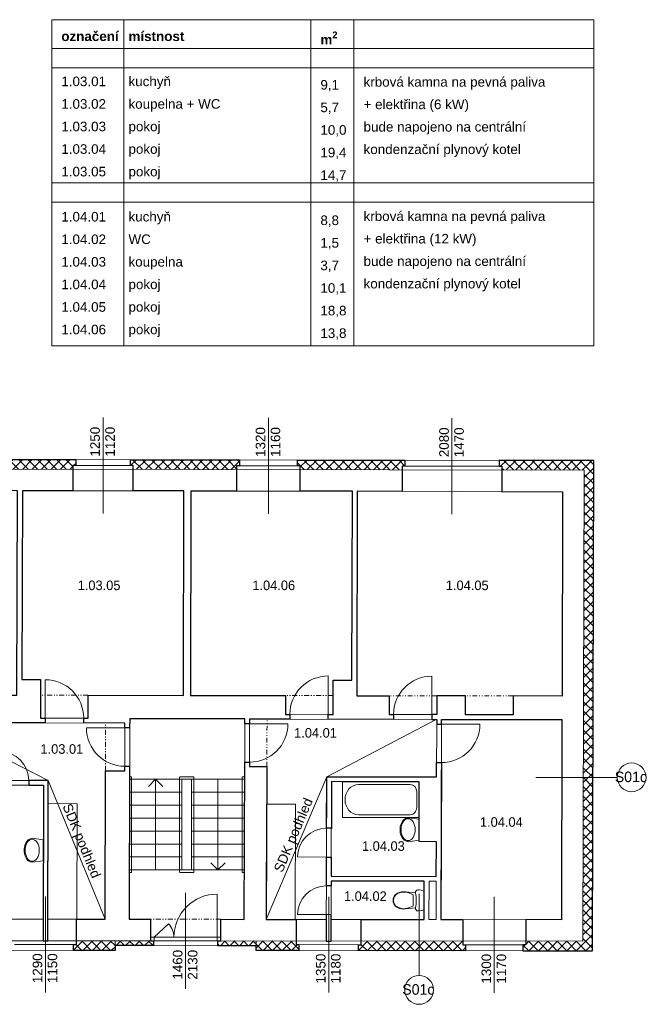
# Model space of a CAD drawing. Extents: x -52945 to 232648, y -59447 to 21255.
# Tile 17 of 21: x 36312 to 49373, y 669 to 21190. Entities that reach past the tile are written whole.
import ezdxf

# ---------------------------------------------------------------- set-up
doc = ezdxf.new("R2010")
doc.units = 0
doc.header["$MEASUREMENT"] = 0
doc.set_wipeout_variables(frame=1)
doc.linetypes.add('Wipeout_Contour', pattern=[1000, 0, -1000])
doc.linetypes.add('Čerchovaná se dvěma tečkami S', pattern=[250, 100, -40, 15, -40, 15, -40])
for name, color, linetype, lineweight in [('2D BOD_Číslo_pera__1', 7, 'Continuous', 15), ('2D VÝPLNĚ_Číslo_pera__4', 91, 'Continuous', 13), ('2D ČÁRY_Číslo_pera__1', 7, 'Continuous', 15), ('2D ČÁRY_Číslo_pera__3', 150, 'Continuous', 13), ('blok I_pohled4_terén_Číslo_pera__4', 91, 'Continuous', 13), ('blok P_pohled2_mřížky_Číslo_pera__2', 1, 'Continuous', 25), ('komín_Číslo_pera__4', 91, 'Continuous', 13), ('Level 30_Číslo_pera__1', 7, 'Continuous', 15), ('NÁBYTEK A ZAŘÍZENÍ_Číslo_pera__3', 150, 'Continuous', 13), ('POZNÁMKY.TEXT_Číslo_pera__4', 91, 'Continuous', 13), ('zdi_Číslo_pera__1', 7, 'Continuous', 15)]:
    doc.layers.add(name, color=color, linetype=linetype, lineweight=lineweight)
for name, color, linetype in [('2D ČÁRY', 7, 'Continuous'), ('NÁBYTEK A ZAŘÍZENÍ', 7, 'Continuous'), ('vodorovné konstrukce', 7, 'Continuous')]:
    doc.layers.add(name, color=color, linetype=linetype)
doc.layers.add('vodorovné konstrukce_Číslo_pera__241', color=9, linetype='Continuous', lineweight=13, true_color=0x808080)
doc.styles.add('GENERATED_STYLE_1', font='arial.ttf')
doc.styles.add('GENERATED_STYLE_3', font='txt')
pattern_1 = [(45, (0, 0), (-98.99495, 98.99495), []), (135, (0, 0), (98.99495, 98.99495), [])]

# ---------------------------------------------------------------- blocks, each defined once
blk = doc.blocks.new('Umyvadlo oválné 11_2')
at = {"linetype": 'Wipeout_Contour', "ltscale": 6090.690526}
blk.add_wipeout([(0, 169), (2, 146), (9, 124), (19, 104), (43, 74), (73, 49), (129, 22), (188, 6), (250, 0), (312, 6), (371, 22), (427, 49), (457, 74), (481, 104), (491, 124), (498, 146), (500, 169), (469, 400), (31, 400), (-1, 169)], dxfattribs=at).dxf.layer = 'NÁBYTEK A ZAŘÍZENÍ'
at = {"layer": 'NÁBYTEK A ZAŘÍZENÍ_Číslo_pera__3', "linetype": 'Continuous'}
for p, q in [((31, 400), (-1, 169)), ((32, 400), (31, 400)), ((469, 400), (31, 400)), ((469, 400), (468, 400)), ((500, 169), (469, 400))]:
    blk.add_line(p, q, dxfattribs=at)
blk.add_ellipse((250, 169), major_axis=(-229, 0), ratio=0.643386, dxfattribs=at)
blk.add_ellipse((249, 169), major_axis=(-250, 0), ratio=0.674026, start_param=0, end_param=3.141593, dxfattribs=at)
blk = doc.blocks.new('Vana 01 11_3')
at = {"layer": 'NÁBYTEK A ZAŘÍZENÍ_Číslo_pera__3', "linetype": 'Continuous'}
for p, q in [((0, 0), (0, 750)), ((0, 750), (1600, 750)), ((1267, 690), (187, 690)), ((1600, 750), (1600, 0)), ((53, 210), (53, 540)), ((0, 0), (1600, 0)), ((1267, 60), (187, 60))]:
    blk.add_line(p, q, dxfattribs=at)
for centre, major_axis, start_param, end_param in [((187, 540), (0, 150), 0, 1.570796), ((1267, 375), (0, 315), 3.141593, 6.283185), ((187, 210), (0, 150), 1.570796, 3.141593)]:
    blk.add_ellipse(centre, major_axis=major_axis, ratio=0.88896, start_param=start_param, end_param=end_param, dxfattribs=at)
blk = doc.blocks.new('WC s nádržkou 1 11_2')
at = {"linetype": 'Wipeout_Contour', "ltscale": 15629.429493}
blk.add_wipeout([(31, 650), (18, 619), (8, 587), (2, 554), (0, 520), (5, 498), (20, 479), (40, 469), (64, 469), (41, 257), (39, 215), (44, 173), (54, 132), (70, 92), (97, 54), (132, 25), (174, 6), (220, 0), (266, 6), (308, 25), (343, 54), (370, 92), (386, 132), (396, 173), (401, 215), (399, 257), (376, 469), (400, 469), (420, 479), (435, 498), (440, 520), (438, 554), (432, 587), (422, 619), (409, 650)], dxfattribs=at).dxf.layer = 'NÁBYTEK A ZAŘÍZENÍ'
at = {"layer": 'NÁBYTEK A ZAŘÍZENÍ_Číslo_pera__3', "linetype": 'Continuous'}
for p, q in [((18, 619), (8, 587)), ((31, 650), (18, 619)), ((409, 650), (31, 650)), ((422, 619), (409, 650)), ((432, 587), (422, 619)), ((2, 554), (0, 520)), ((0, 520), (5, 498)), ((8, 587), (2, 554)), ((5, 498), (20, 479)), ((20, 479), (40, 469)), ((40, 469), (64, 469)), ((64, 469), (41, 257)), ((107, 419), (86, 381)), ((333, 419), (107, 419)), ((354, 381), (333, 419)), ((399, 257), (376, 469)), ((376, 469), (400, 469)), ((400, 469), (420, 479)), ((420, 479), (435, 498)), ((438, 554), (432, 587)), ((435, 498), (440, 520)), ((440, 520), (438, 554)), ((41, 257), (39, 215)), ((39, 215), (44, 173)), ((49, 256), (47, 215)), ((47, 215), (52, 174)), ((56, 299), (49, 256)), ((68, 341), (56, 299)), ((86, 381), (68, 341)), ((372, 341), (354, 381)), ((384, 299), (372, 341)), ((391, 256), (384, 299)), ((388, 174), (393, 215)), ((393, 215), (391, 256)), ((396, 173), (401, 215)), ((401, 215), (399, 257)), ((44, 173), (54, 132)), ((52, 174), (62, 134)), ((54, 132), (70, 92)), ((62, 134), (78, 96)), ((70, 92), (97, 54)), ((78, 96), (102, 60)), ((97, 54), (132, 25)), ((102, 60), (136, 32)), ((132, 25), (174, 6)), ((136, 32), (176, 14)), ((174, 6), (220, 0)), ((176, 14), (220, 8)), ((220, 8), (264, 14)), ((220, 0), (266, 6)), ((264, 14), (304, 32)), ((266, 6), (308, 25)), ((304, 32), (338, 60)), ((308, 25), (343, 54)), ((338, 60), (362, 96)), ((343, 54), (370, 92)), ((362, 96), (378, 134)), ((370, 92), (386, 132)), ((378, 134), (388, 174)), ((386, 132), (396, 173))]:
    blk.add_line(p, q, dxfattribs=at)
blk.add_ellipse((220, -298), major_axis=(785, 0), ratio=0.9963, start_param=1.370375, end_param=1.771221, dxfattribs=at)
blk = doc.blocks.new('LINE_6647', base_point=(39144, 3469))
at = {"layer": '2D ČÁRY_Číslo_pera__3', "linetype": 'Continuous'}
for p, q in [((39144, 5359), (38994, 5209)), ((39144, 3469), (39144, 5359)), ((39144, 5359), (39294, 5209))]:
    blk.add_line(p, q, dxfattribs=at)
blk = doc.blocks.new('LINE_6648', base_point=(40445, 5359))
at = {"layer": '2D ČÁRY_Číslo_pera__3', "linetype": 'Continuous'}
for p, q in [((40445, 5359), (40445, 3469)), ((40445, 3469), (40295, 3619)), ((40445, 3469), (40595, 3619))]:
    blk.add_line(p, q, dxfattribs=at)
blk = doc.blocks.new('LINE_7479', base_point=(44637, 2969))
at = {"layer": 'vodorovné konstrukce_Číslo_pera__241', "linetype": 'Continuous'}
blk.add_line((44637, 2969), (44637, 1269), dxfattribs=at)
blk.add_circle((44637, 969), 300, dxfattribs=at)
blk = doc.blocks.new('LINE_11997', base_point=(47067, 5399))
at = {"layer": 'vodorovné konstrukce_Číslo_pera__241', "linetype": 'Continuous'}
blk.add_line((47067, 5399), (48767, 5399), dxfattribs=at)
blk.add_circle((49067, 5399), 300, dxfattribs=at)

msp = doc.modelspace()

# ---------------------------------------------------------------- hatches: boundary and pattern name
at = {"layer": '2D VÝPLNĚ_Číslo_pera__4', "linetype": 'Continuous', "true_color": 0x636466}
h = msp.add_hatch(dxfattribs=at)
h.set_pattern_fill('TEPELNA_IZOLACE_EPS', color=251, style=0, pattern_type=2)
h.set_pattern_definition(pattern_1)
h.paths.add_polyline_path([(35149, 12026), (35149, 11902), (35209, 11902), (35209, 11826), (37420, 11822), (37420, 11898), (37480, 11898), (37481, 12022)], flags=0)
h = msp.add_hatch(dxfattribs=at)
h.set_pattern_fill('TEPELNA_IZOLACE_EPS', color=251, style=0, pattern_type=2)
h.set_pattern_definition(pattern_1)
h.paths.add_polyline_path([(38619, 12020), (38619, 11896), (38679, 11896), (38679, 11820), (40833, 11816), (40833, 11892), (40893, 11892), (40893, 12016)], flags=0)
h = msp.add_hatch(dxfattribs=at)
h.set_pattern_fill('TEPELNA_IZOLACE_EPS', color=251, style=0, pattern_type=2)
h.set_pattern_definition(pattern_1)
h.paths.add_polyline_path([(42100, 12013), (42100, 11889), (42160, 11889), (42160, 11813), (42169, 11813), (44282, 11809), (44282, 11885), (44342, 11885), (44342, 12009)], flags=0)
h = msp.add_hatch(dxfattribs=at)
h.set_pattern_fill('TEPELNA_IZOLACE_EPS', color=251, style=0, pattern_type=2)
h.set_pattern_definition(pattern_1)
h.paths.add_polyline_path([(46303, 12006), (46303, 11882), (46363, 11882), (46363, 11806), (48079, 11803), (48052, 1982), (46862, 1983), (46862, 1907), (46802, 1907), (46802, 1783), (48252, 1782), (48280, 12002)], flags=0)
h = msp.add_hatch(dxfattribs=at)
h.set_pattern_fill('TEPELNA_IZOLACE_EPS', color=251, style=0, pattern_type=2)
h.set_pattern_definition(pattern_1)
h.paths.add_polyline_path([(38300, 1792), (38300, 1992), (37495, 1993), (37495, 1917), (37435, 1917), (37434, 1793)], flags=0)
h = msp.add_hatch(dxfattribs=at)
h.set_pattern_fill('TEPELNA_IZOLACE_EPS', color=251, style=0, pattern_type=2)
h.set_pattern_definition(pattern_1)
h.paths.add_polyline_path([(39099, 1891), (39099, 1991), (38300, 1992), (38300, 1892)], flags=0)
h = msp.add_hatch(dxfattribs=at)
h.set_pattern_fill('TEPELNA_IZOLACE_EPS', color=251, style=0, pattern_type=2)
h.set_pattern_definition(pattern_1)
h.paths.add_polyline_path([(41240, 1889), (41240, 1989), (40442, 1990), (40442, 1890)], flags=0)
h = msp.add_hatch(dxfattribs=at)
h.set_pattern_fill('TEPELNA_IZOLACE_EPS', color=251, style=0, pattern_type=2)
h.set_pattern_definition(pattern_1)
h.paths.add_polyline_path([(42074, 1988), (41240, 1989), (41240, 1789), (42134, 1788), (42134, 1912), (42074, 1912)], flags=0)
h = msp.add_hatch(dxfattribs=at)
h.set_pattern_fill('TEPELNA_IZOLACE_EPS', color=251, style=0, pattern_type=2)
h.set_pattern_definition(pattern_1)
h.paths.add_polyline_path([(45607, 1785), (45607, 1909), (45547, 1909), (45547, 1985), (43431, 1987), (43431, 1911), (43371, 1911), (43371, 1787)], flags=0)

# ---------------------------------------------------------------- linework, layer by layer
at = {"layer": '2D BOD_Číslo_pera__1', "color": 251, "linetype": 'Continuous', "true_color": 0x636466, "flags": 128}
msp.add_lwpolyline([(40427, 2065), (40428, 2965, 0.414214), (39527, 2066, 0.190217), (39417, 2347), (39117, 2066)], format="xyb", dxfattribs=at)
at = {"layer": '2D ČÁRY_Číslo_pera__1', "color": 251, "linetype": 'Continuous', "true_color": 0x636466}
for p, q in [((37480, 11898), (37481, 12022)), ((38619, 11896), (38619, 12020)), ((40893, 11892), (40893, 12016)), ((42100, 11889), (42100, 12013)), ((44342, 11885), (44342, 12009)), ((46303, 11882), (46303, 12006)), ((37420, 11898), (37420, 11372)), ((38679, 11896), (38679, 11370)), ((40833, 11892), (40833, 11366)), ((42160, 11889), (42160, 11363)), ((44282, 11885), (44282, 11359)), ((46363, 11882), (46363, 11356)), ((36368, 11374), (36357, 7437)), ((39733, 11368), (36368, 11374)), ((39733, 11368), (39725, 7108)), ((39883, 11367), (39875, 7107)), ((43248, 11361), (39883, 11367)), ((43248, 11361), (43237, 7424)), ((43348, 11361), (43336, 7101)), ((47628, 11353), (43348, 11361)), ((47616, 7093), (47628, 11353)), ((36747, 7435), (36357, 7437)), ((36745, 6633), (36747, 7435)), ((42846, 7102), (42847, 7425)), ((42847, 7425), (43237, 7424)), ((42846, 7192), (42846, 6712)), ((37739, 6633), (37738, 7111)), ((39725, 7108), (37738, 7111)), ((41852, 7104), (39875, 7107)), ((41852, 6712), (41852, 7104)), ((44012, 7100), (43336, 7101)), ((44011, 6708), (44012, 7100)), ((45005, 7098), (45005, 6708)), ((45605, 7097), (45005, 7098)), ((45605, 6705), (45605, 7097)), ((46598, 7095), (46598, 6705)), ((47616, 7093), (46598, 7095)), ((38605, 6622), (38593, 2442)), ((41005, 6616), (38605, 6622)), ((40993, 2439), (41005, 6616)), ((41105, 6615), (45005, 6608)), ((45005, 6608), (45002, 5408)), ((45105, 6608), (45093, 2435)), ((45105, 6608), (47615, 6603)), ((47615, 6603), (47603, 2432)), ((34545, 6537), (38504, 6530)), ((36705, 6534), (36705, 6533)), ((41102, 5623), (41462, 5622)), ((41453, 2439), (41462, 5622)), ((34541, 5337), (36908, 5333)), ((38102, 5537), (38093, 2442)), ((38504, 5537), (38102, 5537)), ((38597, 5359), (40997, 5359)), ((39690, 5359), (39694, 3469)), ((39893, 3469), (39893, 5359)), ((42701, 1988), (42711, 5412)), ((42711, 5412), (45003, 5408)), ((34921, 5236), (36808, 5233)), ((38101, 5331), (38102, 5331)), ((38101, 5231), (38102, 5231)), ((42805, 3337), (42811, 5312)), ((42811, 5312), (44641, 5309)), ((38594, 5089), (39691, 5089)), ((39893, 5089), (40997, 5089)), ((38594, 4819), (39691, 4819)), ((39893, 4819), (40997, 4819)), ((38594, 4549), (39692, 4549)), ((39893, 4549), (40997, 4549)), ((38594, 4279), (39692, 4279)), ((39893, 4279), (40997, 4279)), ((38594, 4009), (39693, 4009)), ((39893, 4009), (40997, 4009)), ((44998, 4058), (44996, 3335)), ((38594, 3739), (39694, 3739)), ((39893, 3739), (40997, 3739)), ((38597, 3469), (40997, 3469)), ((44996, 3335), (42805, 3337)), ((42801, 1988), (42805, 3238)), ((44746, 3235), (42805, 3238)), ((44996, 3235), (44846, 3235)), ((44996, 3235), (44993, 2435)), ((36800, 2444), (34783, 2446)), ((38093, 2442), (36900, 2444)), ((37495, 1917), (37495, 2443)), ((38593, 2442), (39039, 2441)), ((39039, 2441), (39039, 1991)), ((40502, 2440), (40502, 1990)), ((40502, 2440), (40993, 2439)), ((42703, 2438), (41453, 2439)), ((42074, 1912), (42074, 2438)), ((44743, 2435), (42803, 2438)), ((43431, 1911), (43431, 2437)), ((44993, 2435), (44843, 2435)), ((47603, 2432), (45093, 2435)), ((45547, 1909), (45547, 2435)), ((46862, 1907), (46862, 2433)), ((40502, 2065), (39039, 2067)), ((39117, 1991), (39117, 2067)), ((40427, 1989), (40427, 2065)), ((37435, 1917), (37434, 1793)), ((38300, 1992), (38300, 1792)), ((38300, 1892), (41240, 1889)), ((39039, 1991), (40502, 1990)), ((39099, 1992), (39099, 1891)), ((40442, 1990), (40442, 1890)), ((41240, 1989), (41240, 1789)), ((42134, 1912), (42134, 1788)), ((43371, 1911), (43371, 1787)), ((45607, 1909), (45607, 1785)), ((46802, 1907), (46802, 1783))]:
    msp.add_line(p, q, dxfattribs=at)
at = {"layer": '2D ČÁRY_Číslo_pera__1', "color": 251, "linetype": 'Čerchovaná se dvěma tečkami S', "true_color": 0x636466}
for p, q in [((37738, 7111), (36746, 7113)), ((42844, 7102), (41852, 7104)), ((45003, 7098), (44012, 7100)), ((46597, 7095), (45605, 7097)), ((41462, 5622), (41468, 6614)), ((40502, 2440), (39039, 2441))]:
    msp.add_line(p, q, dxfattribs=at)
at = {"layer": '2D ČÁRY_Číslo_pera__3', "color": 251, "linetype": 'Continuous', "true_color": 0x636466}
for p, q in [((44991, 6608), (42711, 5412)), ((34545, 6537), (36908, 5333)), ((38594, 5409), (38645, 5409)), ((38645, 5409), (38640, 3419)), ((39640, 5409), (39645, 3419)), ((39654, 5409), (39943, 5409)), ((39943, 3419), (39943, 5409)), ((40947, 3419), (40947, 5409)), ((40947, 5409), (40997, 5409)), ((42711, 5412), (41453, 2439)), ((36908, 5333), (38093, 2442)), ((38594, 3419), (38640, 3419)), ((39659, 3419), (39943, 3419)), ((40947, 3419), (40997, 3419))]:
    msp.add_line(p, q, dxfattribs=at)
at = {"layer": '2D ČÁRY_Číslo_pera__3', "color": 251, "linetype": 'Continuous', "true_color": 0x636466, "flags": 128}
msp.add_lwpolyline([(42053, 2437), (42060, 4837), (41460, 4839), (41453, 2439)], close=True, dxfattribs=at)
at = {"layer": 'blok I_pohled4_terén_Číslo_pera__4', "color": 251, "linetype": 'Continuous', "true_color": 0x636466}
for p, q in [((38050, 10897), (38050, 12897)), ((41496, 10890), (41496, 12890)), ((45322, 10884), (45322, 12884)), ((36849, 2918), (36849, 918)), ((39770, 2991), (39770, 991)), ((42753, 2912), (42753, 912)), ((46205, 2908), (46205, 908))]:
    msp.add_line(p, q, dxfattribs=at)
at = {"layer": 'blok P_pohled2_mřížky_Číslo_pera__2', "color": 251, "linetype": 'Continuous', "true_color": 0x636466, "flags": 128}
for points in [[(35149, 12026), (37481, 12022), (37480, 11898), (37420, 11898), (37420, 11372), (36368, 11374), (36357, 7437), (36747, 7435), (36745, 6633), (36846, 6633), (36846, 6533), (35437, 6535), (35437, 6635), (35538, 6636), (35538, 7115), (36256, 7114), (36268, 11374), (35209, 11376), (35209, 11902), (35149, 11902)], [(37738, 7111), (39725, 7108), (39733, 11368), (38679, 11370), (38679, 11896), (38619, 11896), (38619, 12020), (40893, 12016), (40893, 11892), (40833, 11892), (40833, 11366), (39883, 11367), (39875, 7107), (41852, 7104), (41852, 6712), (41944, 6712), (41945, 6612), (41105, 6615), (41105, 6515), (41005, 6516), (41005, 6616), (38605, 6622), (38604, 6430), (38504, 6429), (38504, 6530), (37646, 6533), (37647, 6633), (37739, 6633)], [(42100, 12013), (44342, 12009), (44342, 11885), (44282, 11885), (44282, 11359), (43348, 11361), (43336, 7101), (44012, 7100), (44011, 6708), (44103, 6708), (44104, 6608), (42745, 6612), (42744, 6712), (42846, 6712), (42847, 7425), (43237, 7424), (43248, 11361), (42160, 11363), (42160, 11889), (42100, 11889)], [(47603, 2432), (46862, 2433), (46862, 1907), (46802, 1907), (46802, 1783), (48252, 1782), (48280, 12002), (46303, 12006), (46303, 11882), (46363, 11882), (46363, 11356), (47628, 11353), (47616, 7093), (46598, 7095), (46598, 6705), (45605, 6705), (45605, 7097), (45005, 7098), (45005, 6708), (44904, 6708), (44904, 6608), (45005, 6608), (45005, 6508), (45105, 6508), (45105, 6608), (47615, 6603)], [(39039, 2441), (39039, 1991), (39099, 1991), (39099, 1891), (38300, 1892), (38300, 1792), (37434, 1793), (37435, 1917), (37495, 1917), (37497, 2443), (38093, 2442), (38102, 5537), (38504, 5537), (38504, 5629), (38604, 5629), (38593, 2442)], [(40993, 2439), (41002, 5715), (41102, 5715), (41102, 5623), (41462, 5622), (41453, 2439), (42078, 2438), (42074, 1912), (42134, 1912), (42134, 1788), (41240, 1789), (41240, 1889), (40442, 1890), (40442, 1990), (40502, 1990), (40502, 2440)], [(42703, 2538), (42701, 1988), (42801, 1987), (42803, 2537)]]:
    msp.add_lwpolyline(points, close=True, dxfattribs=at)
at = {"layer": 'komín_Číslo_pera__4', "color": 251, "linetype": 'Continuous', "true_color": 0x636466}
for p, q in [((36980, 21190), (36980, 14390)), ((36980, 21190), (48280, 21190)), ((38480, 21190), (38480, 14390)), ((42380, 21190), (42380, 14390)), ((43280, 21190), (43280, 14390)), ((48280, 21190), (48280, 14390)), ((36980, 20590), (48280, 20590)), ((36980, 20190), (48280, 20190)), ((36980, 17790), (48280, 17790)), ((36980, 17390), (48280, 17390)), ((36980, 14390), (48280, 14390))]:
    msp.add_line(p, q, dxfattribs=at)
at = {"layer": 'Level 30_Číslo_pera__1', "color": 251, "linetype": 'Continuous', "true_color": 0x636466, "flags": 128}
for points in [[(36846, 6533), (36846, 6633), (36846, 7433, -0.414213), (37647, 6633), (37646, 6533)], [(42745, 6612), (42744, 6712), (42744, 7512, 0.414213), (41944, 6712), (41945, 6612)], [(44904, 6608), (44904, 6708), (44904, 7508, 0.414213), (44103, 6708), (44104, 6608)], [(38604, 6430), (38504, 6429), (37704, 6429, 0.414213), (38504, 5629), (38604, 5629)], [(41005, 6516), (41105, 6515), (41904, 6513, -0.414213), (41102, 5715), (41002, 5715)], [(45005, 6508), (45105, 6508), (45904, 6505, -0.414213), (45102, 5707), (45002, 5708)], [(35901, 5235), (35901, 5335), (35902, 5934, -0.414213), (36502, 5333), (36501, 5233)], [(42806, 3737), (42706, 3738), (42106, 3739, -0.414213), (42708, 4338), (42808, 4337)], [(42803, 2537), (42703, 2538), (42103, 2539, -0.414213), (42705, 3138), (42805, 3137)]]:
    msp.add_lwpolyline(points, format="xyb", dxfattribs=at)
at = {"layer": 'zdi_Číslo_pera__1', "color": 251, "linetype": 'Continuous', "true_color": 0x636466}
for p, q in [((48280, 12002), (-640, 12090)), ((48252, 1782), (48280, 12002)), ((48079, 11803), (-439, 11890)), ((38679, 11896), (37420, 11898)), ((42160, 11889), (40833, 11892)), ((46363, 11882), (44282, 11885)), ((48052, 1982), (48079, 11803)), ((36745, 6633), (37739, 6633)), ((41105, 6615), (41103, 5623)), ((42846, 6712), (41852, 6713)), ((45005, 6708), (44011, 6709)), ((46598, 6705), (45605, 6706)), ((38504, 6530), (38504, 5537)), ((24643, 2006), (39039, 1991)), ((36203, 1918), (37495, 1917)), ((40502, 1990), (48052, 1982)), ((42074, 1912), (43431, 1911)), ((45547, 1909), (46862, 1907)), ((25383, 1806), (38300, 1792)), ((41240, 1789), (48252, 1782))]:
    msp.add_line(p, q, dxfattribs=at)
at = {"layer": 'zdi_Číslo_pera__1', "color": 251, "linetype": 'Čerchovaná se dvěma tečkami S', "true_color": 0x636466}
msp.add_line((38102, 5537), (38100, 6530), dxfattribs=at)

# ---------------------------------------------------------------- block references
at = {"layer": '2D ČÁRY', "color": 251, "linetype": 'Continuous', "true_color": 0x636466}
for name, p in [('LINE_6647', (39144, 3469)), ('LINE_6648', (40445, 5359))]:
    msp.add_blockref(name, p, dxfattribs=at)
at = {"layer": 'NÁBYTEK A ZAŘÍZENÍ', "color": 251, "linetype": 'Continuous', "true_color": 0x636466, "xscale": -1}
msp.add_blockref('Vana 01 11_3', (44641, 4559), dxfattribs=at)
at = {"layer": 'NÁBYTEK A ZAŘÍZENÍ', "color": 251, "linetype": 'Continuous', "true_color": 0x636466}
for name, p, xscale, rotation in [('Umyvadlo oválné 11_2', (36405, 3629), -0.999999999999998, 270.1911969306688), ('WC s nádržkou 1 11_2', (44094, 2615), -1, 270)]:
    msp.add_blockref(name, p, dxfattribs=dict(at, xscale=xscale, rotation=rotation))
at = {"layer": 'vodorovné konstrukce', "color": 251, "linetype": 'Continuous', "true_color": 0x636466}
msp.add_blockref('LINE_11997', (47067, 5399), dxfattribs=at)

# ---------------------------------------------------------------- texts
at = {"layer": 'POZNÁMKY.TEXT_Číslo_pera__4', "color": 251, "linetype": 'Continuous', "true_color": 0x636466, "char_height": 200, "attachment_point": 1}
for s, insert, line_spacing_factor, style in [('\\A1;{\\fArial|b1|i0|c238|p38;označení\\P\\fArial|b0|i0|c238|p38;\\P1.03.01\\P1.03.02\\P1.03.03\\P1.03.04\\P1.03.05\\P\\P1.04.01\\P1.04.02\\P1.04.03\\P1.04.04\\P1.04.05\\P1.04.06}', (37180, 20945), 1.410208, 'GENERATED_STYLE_3'), ('\\A1;{\\fArial|b1|i0|c238|p38;místnost\\P\\fArial|b0|i0|c238|p38;\\Pkuchyň\\Pkoupelna + WC\\Ppokoj\\Ppokoj\\Ppokoj\\P\\Pkuchyň\\PWC\\Pkoupelna\\Ppokoj\\Ppokoj\\Ppokoj}', (38580, 20945), 1.409918, 'GENERATED_STYLE_3'), ('\\A1;{\\fArial|b1|i0|c238|p38;m\\A1{\\H0.7x;\\S2^  ;}\\P\\fArial|b0|i0|c238|p38;\\P9,1\\P5,7\\P10,0\\P19,4\\P14,7\\P\\P8,8\\P1,5\\P3,7\\P10,1\\P18,8\\P13,8}', (42580, 20944), 1.411488, 'GENERATED_STYLE_3'), ('{krbová kamna na pevná paliva\\P+ elektřina (6 kW)\\Pbude napojeno na centrální\\Pkondenzační plynový kotel}', (43480, 19994), 1.404176, 'GENERATED_STYLE_1'), ('{krbová kamna na pevná paliva\\P+ elektřina (12 kW)\\Pbude napojeno na centrální\\Pkondenzační plynový kotel}', (43480, 17194), 1.404176, 'GENERATED_STYLE_1')]:
    msp.add_mtext(s, dxfattribs=dict(at, insert=insert, line_spacing_factor=line_spacing_factor, style=style))
at = {"layer": 'POZNÁMKY.TEXT_Číslo_pera__4', "color": 251, "linetype": 'Continuous', "true_color": 0x636466, "char_height": 200, "attachment_point": 8, "rotation": 90, "style": 'GENERATED_STYLE_1'}
for s, insert, line_spacing_factor in [('{1250\\P1120}', (38299, 12395), 0.938049), ('{1320\\P1160}', (41746, 12388), 0.938049), ('{2080\\P1470}', (45572, 12382), 0.938049), ('{1290\\P1150}', (37098, 1420), 0.938049), ('{1460\\P2130}', (40020, 1493), 0.938433), ('{1350\\P1180}', (43002, 1414), 0.938049), ('{1300\\P1170}', (46454, 1410), 0.938049)]:
    msp.add_mtext(s, dxfattribs=dict(at, insert=insert, line_spacing_factor=line_spacing_factor))
at = {"layer": 'POZNÁMKY.TEXT_Číslo_pera__4', "color": 251, "linetype": 'Continuous', "true_color": 0x636466, "style": 'GENERATED_STYLE_3'}
for s, insert, char_height, attachment_point in [('{1.03.05}', (37521, 9501), 200, 1), ('{1.04.06}', (41161, 9501), 200, 1), ('{1.04.05}', (45194, 9501), 200, 1), ('{1.04.01}', (42032, 6427), 200, 1), ('{1.03.01}', (36745, 6090), 200, 1), ('{S01c}', (48716, 5408), 220, 4), ('{1.04.04}', (45905, 4568), 200, 1), ('{1.04.02}', (43071, 3023), 200, 1), ('{S01c}', (44286, 977), 220, 4)]:
    msp.add_mtext(s, dxfattribs=dict(at, insert=insert, char_height=char_height, attachment_point=attachment_point))
at = {"layer": 'POZNÁMKY.TEXT_Číslo_pera__4', "color": 251, "linetype": 'Continuous', "true_color": 0x636466, "char_height": 200, "attachment_point": 1, "style": 'GENERATED_STYLE_1'}
for insert, rotation in [((41601, 3478), 67.0743), ((37386, 4877), 292.2952)]:
    msp.add_mtext('{SDK podhled}', dxfattribs=dict(at, insert=insert, rotation=rotation))

# ---------------------------------------------------------------- next in the draw order: linework, layer by layer
at = {"layer": '2D ČÁRY_Číslo_pera__1', "color": 251, "linetype": 'Continuous', "true_color": 0x636466}
for p, q in [((36808, 5233), (36799, 1994)), ((36908, 5333), (36899, 1994)), ((44746, 3235), (44743, 2435)), ((44846, 3235), (44843, 2435))]:
    msp.add_line(p, q, dxfattribs=at)
at = {"layer": '2D ČÁRY_Číslo_pera__3', "color": 251, "linetype": 'Continuous', "true_color": 0x636466, "flags": 128}
msp.add_lwpolyline([(37500, 2442), (37507, 4850), (36907, 4851), (36900, 2444)], close=True, dxfattribs=at)
at = {"layer": 'blok P_pohled2_mřížky_Číslo_pera__2', "color": 251, "linetype": 'Continuous', "true_color": 0x636466, "flags": 128}
msp.add_lwpolyline([(36899, 1994), (36908, 5333), (36502, 5333), (36501, 5233), (36808, 5233), (36799, 1994)], close=True, dxfattribs=at)

# ---------------------------------------------------------------- next in the draw order: block references
at = {"layer": 'NÁBYTEK A ZAŘÍZENÍ', "color": 251, "linetype": 'Continuous', "true_color": 0x636466, "xscale": -0.999999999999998, "rotation": 270.1911969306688}
msp.add_blockref('Umyvadlo oválné 11_2', (44240, 4058), dxfattribs=at)
at = {"layer": 'vodorovné konstrukce', "color": 251, "linetype": 'Continuous', "true_color": 0x636466}
msp.add_blockref('LINE_7479', (44637, 2969), dxfattribs=at)

# ---------------------------------------------------------------- next in the draw order: linework, layer by layer
at = {"layer": '2D ČÁRY_Číslo_pera__1', "color": 251, "linetype": 'Continuous', "true_color": 0x636466}
for p, q in [((44638, 4059), (44641, 5309)), ((44998, 4058), (44638, 4059))]:
    msp.add_line(p, q, dxfattribs=at)
at = {"layer": 'blok P_pohled2_mřížky_Číslo_pera__2', "color": 251, "linetype": 'Continuous', "true_color": 0x636466, "flags": 128}
msp.add_lwpolyline([(42706, 3738), (42806, 3737), (42805, 3337), (44996, 3335), (44998, 4058), (44638, 4059), (44641, 5309), (42811, 5312), (42808, 4325), (42808, 4337), (42708, 4338), (42711, 5412), (45003, 5408), (45002, 5708), (45102, 5707), (45093, 2435), (45547, 2435), (45547, 1909), (45607, 1909), (45607, 1785), (43371, 1787), (43371, 1911), (43431, 1911), (43431, 2437), (44743, 2435), (44746, 3235), (42805, 3238), (42805, 3137), (42705, 3138), (42706, 3700)], close=True, dxfattribs=at)

# ---------------------------------------------------------------- next in the draw order: texts
at = {"layer": 'POZNÁMKY.TEXT_Číslo_pera__4', "color": 251, "linetype": 'Continuous', "true_color": 0x636466, "insert": (43446, 4067), "char_height": 200, "attachment_point": 1, "style": 'GENERATED_STYLE_3'}
msp.add_mtext('{1.04.03}', dxfattribs=at)

doc.saveas('drawing.dxf')
